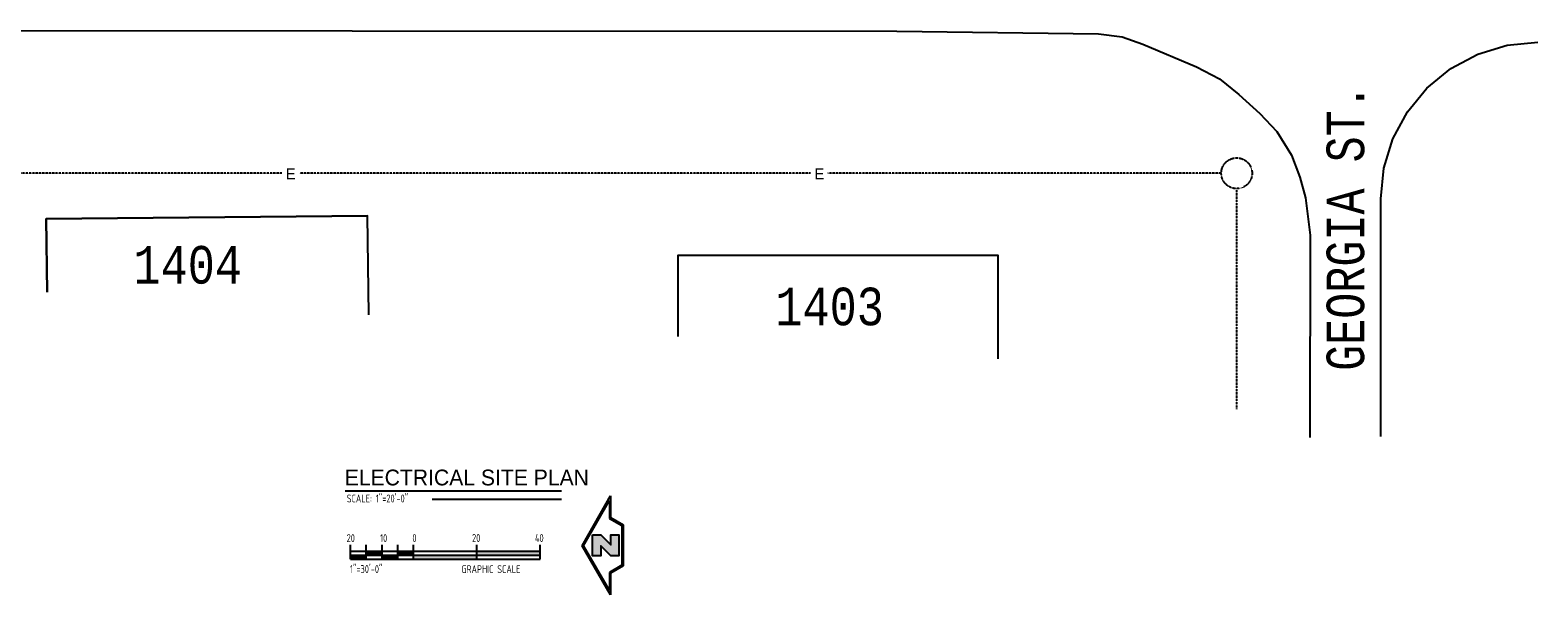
# Model space of a CAD drawing. Header units: inches. Extents: x -28195 to 9374, y -9633 to 28268.
# Tile 17 of 23: x 2835 to 9277, y 9615 to 12026. Entities that reach past the tile are written whole.
import ezdxf
from ezdxf.enums import TextEntityAlignment as Align

# ---------------------------------------------------------------- set-up
doc = ezdxf.new("R2010")
doc.units = ezdxf.units.IN
doc.header["$MEASUREMENT"] = 0
doc.linetypes.add('DASHED', pattern=[0.75, 0.5, -0.25])
for name, color, linetype in [('11', 7, 'Continuous'), ('14', 7, 'Continuous'), ('21', 5, 'Continuous'), ('23', 7, 'Continuous'), ('E-POWR-UNDR', 2, 'DASHED'), ('g-anno-text', 7, 'Continuous')]:
    doc.layers.add(name, color=color, linetype=linetype)
doc.styles.add('GEN', font='ARCHQUIK.shx', dxfattribs={"width": 0.75, "height": 30})
doc.styles.add('MONOTXT', font='MONOTXT', dxfattribs={"height": 0.2})
doc.styles.add('TITLES', font='txt', dxfattribs={"height": 60})

# ---------------------------------------------------------------- blocks, each defined once
blk = doc.blocks.new('NORTH')
for p, q in [((-7.7, 75.1), (-7.7, 42.1)), ((35.3, -0.5), (-7.7, 75.1)), ((-5.9, 68.4), (-5.9, 41)), ((33.2, -0.5), (-5.9, 68.4)), ((-7.7, 42.1), (-26.8, 31.1)), ((-26.8, 31.1), (-26.8, -31.1)), ((-5.9, 41), (-25, 30.1)), ((-25, 30.1), (-25, -30.1)), ((-7.7, -75.1), (35.3, -0.5)), ((-5.9, -68.4), (33.2, -0.5)), ((-26.8, -31.1), (-7.7, -42.1)), ((-25, -30.1), (-5.9, -41)), ((-7.7, -42.1), (-7.7, -75.1)), ((-5.9, -41), (-5.9, -68.4))]:
    blk.add_line(p, q)
blk = doc.blocks.new('N')
blk.add_hatch(color=256).paths.add_polyline_path([(-20.14525, 15.852), (-7.59575, 15.852), (7.59575, 0.6605), (7.59575, 15.852), (20.14525, 15.852), (20.14525, -15.852), (7.59575, -15.852), (-7.59575, -0.6605), (-7.59575, -15.852), (-20.14525, -15.852)])
blk.add_lwpolyline([(-20.14525, 15.852), (-7.59575, 15.852), (7.59575, 0.6605), (7.59575, 15.852), (20.14525, 15.852), (20.14525, -15.852), (7.59575, -15.852), (-7.59575, -0.6605), (-7.59575, -15.852), (-20.14525, -15.852)], close=True)

msp = doc.modelspace()

# ---------------------------------------------------------------- hatches: boundary and pattern name
at = {"layer": 'g-anno-text'}
for points in [[(4338.4, 9801), (4270.9, 9801), (4270.9, 9784.1), (4338.4, 9784.1)], [(4473.4, 9801), (4405.9, 9801), (4405.9, 9784.1), (4473.4, 9784.1)], [(5013.4, 9801), (4743.4, 9801), (4743.4, 9784.1), (5013.4, 9784.1)], [(4203.4, 9784.1), (4203.4, 9767.2), (4270.9, 9767.2), (4270.9, 9784.1)], [(4405.9, 9784.1), (4338.4, 9784.1), (4338.4, 9767.2), (4405.9, 9767.2)], [(4473.4, 9784.1), (4473.4, 9767.2), (4743.4, 9767.2), (4743.4, 9784.1)]]:
    msp.add_hatch(color=256, dxfattribs=at).paths.add_polyline_path(points)

# ---------------------------------------------------------------- linework, layer by layer
at = {"layer": '11', "color": 1, "linetype": 'Continuous'}
msp.add_line((8605.8, 10291.6, 85439.6), (8606.2, 11306, 85439.6), dxfattribs=at)
at = {"layer": '11', "color": 1, "linetype": 'Continuous', "elevation": 85439.6, "flags": 128}
msp.add_lwpolyline([(-446.4, 12026.2), (6537.8, 12021.6)], dxfattribs=at)
at = {"layer": '11', "color": 1, "linetype": 'Continuous', "elevation": 85439.6}
for points in [[(6537.8, 12021.6), (7400.2, 12010), (7501.1, 11997.6), (7588.7, 11967.1), (7818.1, 11869), (7916.5, 11818.6), (7999.5, 11751.4), (8088.7, 11670.2), (8161.1, 11593.7), (8224, 11493.1), (8260.4, 11399), (8284.7, 11309.7), (8303.9, 11150.2), (8303, 10287.3)], [(8606.2, 11306), (8619.2, 11436.6), (8657.7, 11562.2), (8719.6, 11677.7), (8802.9, 11779), (8904.6, 11861.9), (9020.2, 11923.8), (9146.2, 11961.5), (9276.8, 11974.9)]]:
    msp.add_lwpolyline(points, dxfattribs=at)
at = {"layer": '21', "color": 4, "linetype": 'Continuous'}
for p, q in [((2903.6, 11221, 85439.6), (4276.7, 11233, 85439.6)), ((2907.7, 10907.6, 85439.6), (2903.6, 11221, 85439.6)), ((4282.1, 10811, 85439.6), (4276.7, 11233, 85439.6))]:
    msp.add_line(p, q, dxfattribs=at)
at = {"layer": '21', "color": 4, "linetype": 'Continuous', "elevation": 85439.6}
for points in [[(4282.1, 10811), (4276.7, 11233), (2903.6, 11221), (2907.7, 10907.6)], [(5603, 10718.1), (5603, 11065.7), (6969.3, 11065.7), (6969.3, 10622.1)]]:
    msp.add_lwpolyline(points, dxfattribs=at)
at = {"layer": 'g-anno-text', "linetype": 'DASHED'}
for p, q in [((3909.8, 11415.3, -42848.2), (1923.5, 11415.3, -42848.2)), ((6168.6, 11415.3, -42848.2), (3987.3, 11415.3, -42848.2)), ((7924.2, 11415.3, -42848.2), (6242.9, 11415.3, -42848.2)), ((7990, 10408.5, -42848.2), (7990, 11349.5, -42848.2))]:
    msp.add_line(p, q, dxfattribs=at)
at = {"layer": 'g-anno-text', "color": 1}
msp.add_line((4180.7, 10059.6, 21424.1), (5105.7, 10059.6, 21424.1), dxfattribs=at)
at = {"layer": 'g-anno-text', "color": 9}
msp.add_line((4551.9, 10023.1, 21424.1), (5105.7, 10023.1, 21424.1), dxfattribs=at)
at = {"layer": 'g-anno-text'}
for p, q in [((4203.4, 9801, 21424.1), (4203.4, 9828.6, 21424.1)), ((4203.4, 9801, 21424.1), (5013.4, 9801, 21424.1)), ((4203.4, 9767.2, 21424.1), (4203.4, 9801, 21424.1)), ((4270.9, 9767.2, 21424.1), (4270.9, 9828.6, 21424.1)), ((4338.4, 9767.2, 21424.1), (4338.4, 9828.6, 21424.1)), ((4405.9, 9767.2, 21424.1), (4405.9, 9828.6, 21424.1)), ((4473.4, 9767.2, 21424.1), (4473.4, 9828.6, 21424.1)), ((4743.4, 9767.2, 21424.1), (4743.4, 9828.6, 21424.1)), ((5013.4, 9767.2, 21424.1), (5013.4, 9828.6, 21424.1)), ((4203.4, 9784.1, 21424.1), (5013.4, 9784.1, 21424.1)), ((4203.4, 9767.2, 21424.1), (5013.4, 9767.2, 21424.1))]:
    msp.add_line(p, q, dxfattribs=at)
at = {"layer": 'g-anno-text', "linetype": 'DASHED'}
msp.add_circle((7990, 11415.3, -42848.2), 65.8, dxfattribs=at)

# ---------------------------------------------------------------- block references
at = {"layer": 'g-anno-text', "yscale": 2.8125, "zscale": 2.8125}
for name, p, xscale in [('NORTH', (5293.1, 9826.2, 21424.1), -2.8125), ('N', (5293.8, 9826.2, 21424.1), 2.8125)]:
    msp.add_blockref(name, p, dxfattribs=dict(at, xscale=xscale))

# ---------------------------------------------------------------- texts
at = {"layer": '14', "color": 30, "linetype": 'Continuous', "style": 'MONOTXT', "width": 0.800016}
msp.add_text('GEORGIA ST.', height=160.735, rotation=90, dxfattribs=at).set_placement((8454.4, 11183.5, 85439.6), align=Align.MIDDLE)
at = {"layer": '23', "color": 3, "linetype": 'Continuous', "style": 'MONOTXT', "width": 0.833333}
for s, p in [('1404', (3508, 11024.4, 85439.6)), ('1403', (6250.7, 10846.5, 85439.6))]:
    msp.add_text(s, height=160.73, dxfattribs=at).set_placement(p, align=Align.MIDDLE)
at = {"layer": 'E-POWR-UNDR', "linetype": 'ByBlock'}
for p in [(3947.8, 11412.8, 21424.1), (6207.3, 11412.8, 21424.1)]:
    msp.add_text('E', height=47.2, rotation=0.08168, dxfattribs=at).set_placement(p, align=Align.MIDDLE)
at = {"layer": 'g-anno-text', "color": 5, "style": 'TITLES'}
msp.add_text('ELECTRICAL SITE PLAN', height=67.5, dxfattribs=at).set_placement((4178.9, 10082.3, 21424.1))
at = {"layer": 'g-anno-text', "style": 'GEN', "width": 0.75}
for s, p in [('SCALE: 1"=20\'-0"', (4187.6, 10009.6, 21424.1)), ('1"=30\'-0"', (4201.3, 9708.2, 21424.1)), ('GRAPHIC SCALE', (4677.5, 9707.8, 21424.1))]:
    msp.add_text(s, height=33.75, dxfattribs=at).set_placement(p)
for s, height, p in [('20', 33.75, (4204.7, 9857.2, 21424.1)), ('10', 33.75, (4345.1, 9857.2, 21424.1)), ('0', 33.8, (4476.8, 9857.2, 21424.1)), ('20', 33.75, (4740.6, 9857.8, 21424.1)), ('40', 33.75, (5010.3, 9857.8, 21424.1))]:
    msp.add_text(s, height=height, dxfattribs=at).set_placement(p, align=Align.MIDDLE)

doc.saveas('drawing.dxf')
